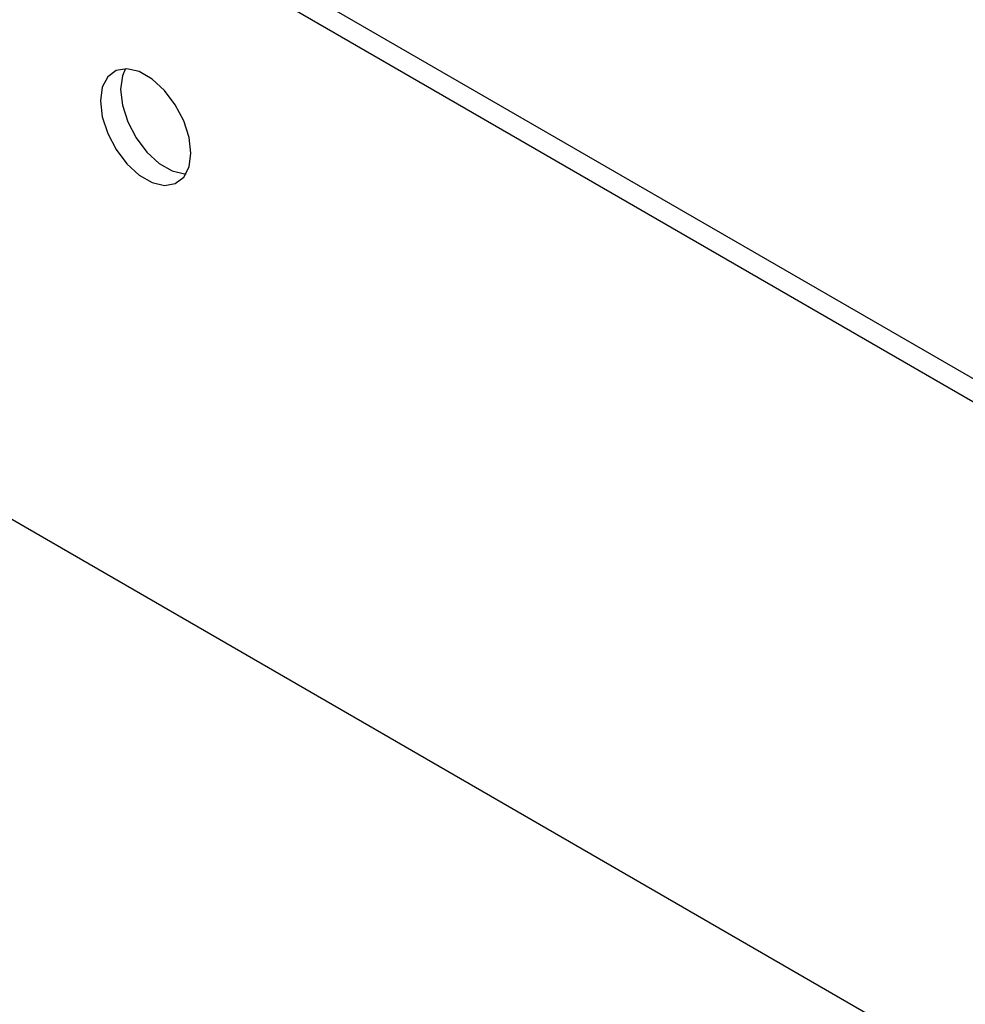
# Paper-space layout 'Blatt2' of a CAD drawing. Header units: millimetres. Extents: x 5 to 418, y 2 to 292.
# Tile 80 of 103: x 138 to 149, y 241 to 253. Entities that reach past the tile are written whole.
import ezdxf

# ---------------------------------------------------------------- set-up
doc = ezdxf.new("R2010")
doc.units = ezdxf.units.MM

psp = doc.layouts.new('Blatt2')

# ---------------------------------------------------------------- linework, layer by layer
at = {"color": 7, "linetype": 'Continuous', "lineweight": 25}
for p, q in [((172.829, 235.108), (107.068, 273.071)), ((172.593, 234.972), (106.833, 272.935)), ((168.704, 229.324), (110.722, 262.797))]:
    psp.add_line(p, q, dxfattribs=at)
at = {"color": 7, "linetype": 'Continuous', "lineweight": 25, "flags": 128}
for points in [[(140.243, 251.266), (140.222, 251.451), (140.159, 251.645), (140.06, 251.834), (139.933, 252.002), (139.788, 252.135), (139.638, 252.222), (139.493, 252.256), (139.366, 252.235), (139.267, 252.161), (139.204, 252.038), (139.183, 251.878), (139.204, 251.693), (139.267, 251.498), (139.366, 251.31), (139.493, 251.142), (139.638, 251.009), (139.788, 250.922), (139.933, 250.888), (140.06, 250.909), (140.159, 250.983), (140.222, 251.106), (140.243, 251.266)], [(139.475, 252.257), (139.44, 252.174), (139.418, 252.014), (139.44, 251.829), (139.503, 251.634), (139.601, 251.446), (139.728, 251.278), (139.873, 251.145), (140.024, 251.058), (140.169, 251.024), (140.187, 251.023)]]:
    psp.add_lwpolyline(points, dxfattribs=at)

doc.saveas('drawing.dxf')
